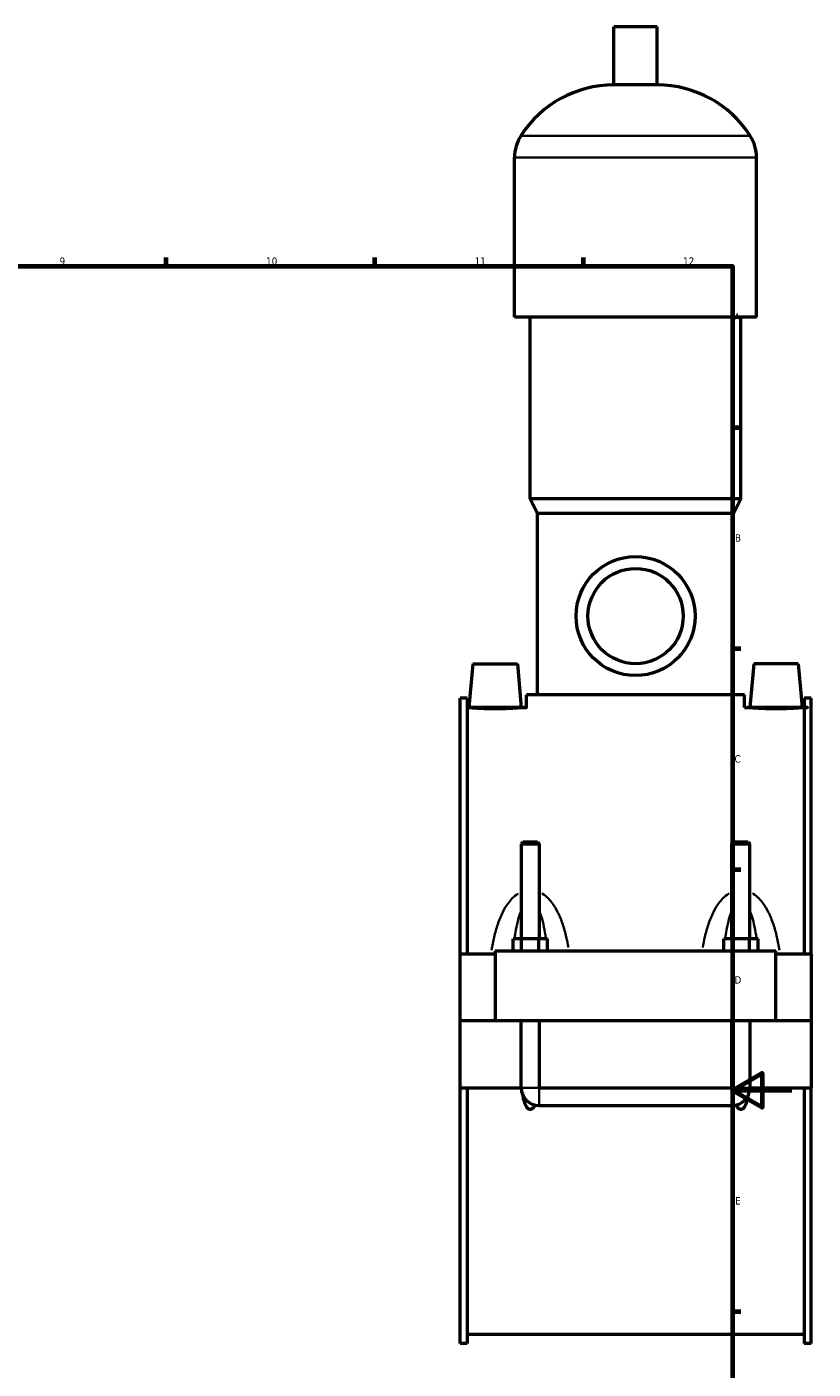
# Model space of a CAD drawing. Header units: millimetres. Extents: x 0 to 972, y -206 to 1211.
# Tile 6 of 8: x 584 to 848, y 203 to 654. Entities that reach past the tile are written whole.
import ezdxf

# ---------------------------------------------------------------- set-up
doc = ezdxf.new("R2010")
doc.units = ezdxf.units.MM
for name, color, linetype, lineweight in [('Border (ISO)', 7, 'Continuous', 70), ('Visible (ISO)', 7, 'Continuous', 50), ('Visible Narrow (ISO)', 7, 'Continuous', 35)]:
    doc.layers.add(name, color=color, linetype=linetype, lineweight=lineweight)
doc.styles.add('Note Text (ISO)', font='tahoma.ttf')

# ---------------------------------------------------------------- blocks, each defined once
blk = doc.blocks.new('Borders Default Border')
at = {"layer": 'Border (ISO)'}
for p, q in [((630.7500076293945, 574.000015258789), (630.7500076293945, 576.8999862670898)), ((700.8333587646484, 574.000015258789), (700.8333587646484, 576.8999862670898)), ((770.9166717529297, 574.000015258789), (770.9166717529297, 576.8999862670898)), ((820.999984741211, 519.7499847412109), (823.8999938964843, 519.7499847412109)), ((820.999984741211, 445.4999923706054), (823.8999938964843, 445.4999923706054)), ((820.999984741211, 371.25), (823.8999938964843, 371.25)), ((820.999984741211, 222.7499961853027), (823.8999938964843, 222.7499961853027))]:
    blk.add_line(p, q, dxfattribs=at)
at = {"layer": 'Border (ISO)', "flags": 128}
for points in [[(20, 20), (20, 574.000015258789), (820.999984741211, 574.000015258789), (820.999984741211, 20), (20, 20)], [(840.9999847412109, 297.0000076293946), (820.999984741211, 297.0000076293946), (830.9999847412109, 302.773494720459), (830.9999847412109, 291.2265014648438), (820.999984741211, 297.0000076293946)]]:
    blk.add_lwpolyline(points, dxfattribs=at)
at = {"layer": 'Border (ISO)', "color": 232, "true_color": 0xca0064, "char_height": 2.5, "attachment_point": 7, "style": 'Note Text (ISO)'}
for s, insert in [('9', (594.882327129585, 574.3513776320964)), ('10', (664.289654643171, 574.3473257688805)), ('11', (734.3729879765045, 574.3999999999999)), ('12', (804.4563213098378, 574.3999999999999)), ('A', (821.5865931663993, 555.625)), ('B', (821.8870346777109, 481.3749999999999)), ('C', (821.7277879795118, 407.0804294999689)), ('D', (821.7340768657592, 332.8750000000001)), ('E', (821.9356570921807, 258.6250000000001))]:
    blk.add_mtext(s, dxfattribs=dict(at, insert=insert))

msp = doc.modelspace()

# ---------------------------------------------------------------- linework, layer by layer
at = {"layer": 'Visible (ISO)'}
for p, q in [((795.7837468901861, 654.3863716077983), (781.1437468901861, 654.3863716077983)), ((781.1437468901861, 634.8663716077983), (781.1437468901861, 654.3863716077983)), ((795.7837468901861, 634.8663716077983), (795.7837468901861, 654.3863716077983)), ((795.7837468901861, 634.8663716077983), (781.1437468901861, 634.8663716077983)), ((747.7970802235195, 556.7863716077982), (747.7970802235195, 610.4663716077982)), ((829.1304135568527, 556.7863716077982), (829.1304135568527, 610.4663716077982)), ((829.1304135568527, 556.7863716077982), (747.7970802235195, 556.7863716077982)), ((753.0837468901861, 495.7863716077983), (753.0837468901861, 556.7863716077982)), ((823.843746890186, 495.7863716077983), (823.843746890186, 556.7863716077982)), ((823.843746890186, 495.7863716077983), (753.0837468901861, 495.7863716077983)), ((755.5237468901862, 490.9063716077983), (753.0837468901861, 495.7863716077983)), ((821.403746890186, 490.9063716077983), (823.843746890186, 495.7863716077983)), ((821.403746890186, 490.9063716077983), (755.5237468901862, 490.9063716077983)), ((755.5237468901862, 429.9063716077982), (755.5237468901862, 490.9063716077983)), ((821.403746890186, 429.9063716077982), (821.403746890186, 490.9063716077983)), ((733.7637468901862, 440.3863716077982), (732.4776635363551, 425.6863716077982)), ((733.7637468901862, 440.3863716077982), (748.7637468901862, 440.3863716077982)), ((748.7637468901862, 440.3863716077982), (750.0498302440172, 425.6863716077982)), ((828.1637468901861, 440.3863716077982), (826.877663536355, 425.6863716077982)), ((843.1637468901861, 440.3863716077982), (828.1637468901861, 440.3863716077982)), ((843.1637468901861, 440.3863716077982), (844.4498302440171, 425.6863716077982)), ((729.4637468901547, 342.8863716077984), (729.4637468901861, 428.8453716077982)), ((731.8237468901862, 428.8453716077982), (729.4637468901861, 428.8453716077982)), ((731.8237468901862, 428.8453716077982), (731.8237468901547, 342.8863716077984)), ((825.0637468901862, 429.9063716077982), (751.8637468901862, 429.9063716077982)), ((751.8637468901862, 425.6863716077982), (751.8637468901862, 429.9063716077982)), ((825.0637468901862, 425.6863716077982), (825.0637468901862, 429.9063716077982)), ((845.103746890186, 428.8453716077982), (845.1037468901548, 342.8863716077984)), ((847.4637468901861, 428.8453716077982), (845.103746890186, 428.8453716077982)), ((847.4637468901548, 342.8863716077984), (847.4637468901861, 428.8453716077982)), ((731.8237468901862, 425.6863716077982), (732.4776635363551, 425.6863716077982)), ((750.0498302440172, 425.6863716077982), (751.8637468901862, 425.6863716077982)), ((825.0637468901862, 425.6863716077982), (826.877663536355, 425.6863716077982)), ((844.4498302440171, 425.6863716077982), (845.103746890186, 425.6863716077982)), ((750.6637468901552, 380.4363716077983), (750.0637468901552, 379.8363716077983)), ((750.0637468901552, 379.8363716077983), (756.0637468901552, 379.8363716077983)), ((750.0637468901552, 379.8363716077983), (750.0637468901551, 347.8863716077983)), ((755.4637468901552, 380.4363716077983), (750.6637468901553, 380.4363716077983)), ((755.4637468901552, 380.4363716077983), (756.0637468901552, 379.8363716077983)), ((756.0637468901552, 379.8363716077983), (756.0637468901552, 347.8863716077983)), ((821.4637468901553, 380.4363716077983), (820.8637468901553, 379.8363716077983)), ((820.8637468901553, 379.8363716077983), (826.8637468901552, 379.8363716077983)), ((820.8637468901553, 347.8863716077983), (820.8637468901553, 379.8363716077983)), ((826.2637468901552, 380.4363716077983), (821.4637468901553, 380.4363716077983)), ((826.2637468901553, 380.4363716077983), (826.8637468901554, 379.8363716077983)), ((826.8637468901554, 347.8863716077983), (826.8637468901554, 379.8363716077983)), ((747.290244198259, 343.8863716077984), (747.290244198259, 347.8863716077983)), ((750.1769955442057, 347.8863716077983), (747.290244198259, 347.8863716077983)), ((750.1769955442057, 343.8863716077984), (750.1769955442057, 347.8863716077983)), ((755.950498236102, 347.8863716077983), (750.1769955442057, 347.8863716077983)), ((755.950498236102, 343.8863716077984), (755.950498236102, 347.8863716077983)), ((758.8372495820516, 347.8863716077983), (755.950498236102, 347.8863716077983)), ((758.8372495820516, 343.8863716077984), (758.8372495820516, 347.8863716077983)), ((818.090244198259, 343.8863716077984), (818.090244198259, 347.8863716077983)), ((820.9769955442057, 347.8863716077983), (818.090244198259, 347.8863716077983)), ((820.9769955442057, 343.8863716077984), (820.9769955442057, 347.8863716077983)), ((826.7504982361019, 347.8863716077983), (820.9769955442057, 347.8863716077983)), ((826.7504982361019, 343.8863716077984), (826.7504982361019, 347.8863716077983)), ((829.6372495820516, 347.8863716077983), (826.7504982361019, 347.8863716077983)), ((829.6372495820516, 343.8863716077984), (829.6372495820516, 347.8863716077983)), ((729.4637468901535, 342.8863716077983), (741.2637468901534, 342.8863716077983)), ((729.4637468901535, 320.4363716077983), (729.4637468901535, 342.8863716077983)), ((741.2637468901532, 343.8863716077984), (835.6637468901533, 343.8863716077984)), ((741.2637468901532, 343.8863716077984), (741.2637468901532, 320.4363716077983)), ((835.6637468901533, 320.4363716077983), (835.6637468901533, 343.8863716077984)), ((835.6637468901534, 342.8863716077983), (847.4637468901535, 342.8863716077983)), ((847.4637468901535, 342.8863716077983), (847.4637468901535, 320.4363716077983)), ((729.4637468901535, 320.4363716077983), (741.2637468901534, 320.4363716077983)), ((729.4637468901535, 297.8863716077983), (729.4637468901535, 320.3363716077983)), ((750.0637468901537, 320.3363716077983), (729.4637468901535, 320.3363716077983)), ((741.2637468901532, 320.4363716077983), (835.6637468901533, 320.4363716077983)), ((750.0637468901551, 320.4363716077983), (750.0637468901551, 320.3363716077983)), ((750.0637468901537, 297.8863716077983), (750.0637468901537, 320.3363716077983)), ((756.0637468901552, 320.4363716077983), (756.0637468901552, 320.3363716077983)), ((756.0637468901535, 320.3363716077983), (756.0637468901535, 297.8863716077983)), ((820.8637468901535, 320.3363716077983), (756.0637468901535, 320.3363716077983)), ((820.8637468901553, 320.3363716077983), (820.8637468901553, 320.4363716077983)), ((820.8637468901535, 297.8863716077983), (820.8637468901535, 320.3363716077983)), ((826.8637468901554, 320.3363716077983), (826.8637468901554, 320.4363716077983)), ((826.8637468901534, 320.3363716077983), (826.8637468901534, 297.8863716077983)), ((847.4637468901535, 320.3363716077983), (826.8637468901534, 320.3363716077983)), ((835.6637468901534, 320.4363716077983), (847.4637468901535, 320.4363716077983)), ((847.4637468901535, 320.3363716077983), (847.4637468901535, 297.8863716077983)), ((729.4637468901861, 211.9273716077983), (729.4637468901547, 297.8863716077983)), ((729.4637468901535, 297.8863716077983), (750.0637468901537, 297.8863716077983)), ((731.8237468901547, 297.8863716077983), (731.8237468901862, 211.9273716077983)), ((756.0637468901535, 297.8863716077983), (820.8637468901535, 297.8863716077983)), ((826.8637468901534, 297.8863716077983), (847.4637468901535, 297.8863716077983)), ((845.1037468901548, 297.8863716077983), (845.103746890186, 211.9273716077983)), ((847.4637468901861, 211.9273716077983), (847.4637468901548, 297.8863716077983)), ((756.0637468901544, 291.8863716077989), (820.863746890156, 291.8863716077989)), ((731.8237468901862, 215.0863716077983), (845.103746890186, 215.0863716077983)), ((731.8237468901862, 211.9273716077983), (729.4637468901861, 211.9273716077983)), ((847.4637468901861, 211.9273716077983), (845.103746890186, 211.9273716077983))]:
    msp.add_line(p, q, dxfattribs=at)
for radius in [20, 16]:
    msp.add_circle((788.4637468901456, 456.3863716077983), radius, dxfattribs=at)
for centre, radius, start, end in [((781.1437468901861, 597.8202248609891), 37.04614674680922, 90, 147.3875793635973), ((795.7837468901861, 597.8202248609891), 37.04614674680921, 32.61242063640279, 90), ((761.3789594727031, 610.4663716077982), 13.58187924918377, 147.3875793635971, 180), ((815.5485343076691, 610.4663716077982), 13.58187924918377, 0, 32.61242063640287), ((756.0637468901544, 297.8863716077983), 5.999999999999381, 180, 270), ((820.863746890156, 297.8863716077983), 5.99999999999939, 270, 0)]:
    msp.add_arc(centre, radius, start, end, dxfattribs=at)
for points, knots in [([(750.0498302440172, 425.6863716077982), (750.0498302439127, 425.6863716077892), (749.8301421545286, 425.6671856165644), (748.9361940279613, 425.5977125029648), (748.2619405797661, 425.5484046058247), (746.7041208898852, 425.4555493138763), (745.716189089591, 425.4059627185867), (743.5491577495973, 425.3359087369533), (742.3700028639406, 425.3164674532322), (740.1574909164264, 425.3164674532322), (738.9783360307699, 425.3359087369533), (736.8113046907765, 425.4059627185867), (735.8233728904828, 425.4555493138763), (734.265553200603, 425.5484046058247), (733.5912997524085, 425.5977125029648), (732.6973516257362, 425.6671856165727), (732.4776635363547, 425.6863716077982), (732.4776635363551, 425.6863716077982)], [1.326947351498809, 1.326947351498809, 1.326947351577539, 1.326947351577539, 1.658544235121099, 1.658544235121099, 1.990141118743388, 1.990141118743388, 2.322017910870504, 2.322017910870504, 2.653894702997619, 2.653894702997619, 2.985771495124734, 2.985771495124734, 3.31764828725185, 3.31764828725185, 3.649245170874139, 3.649245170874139, 3.980842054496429, 3.980842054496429, 3.980842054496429, 3.980842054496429]), ([(844.4498302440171, 425.6863716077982), (844.4498302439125, 425.6863716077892), (844.2301421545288, 425.6671856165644), (843.3361940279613, 425.5977125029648), (842.661940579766, 425.5484046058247), (841.1041208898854, 425.4555493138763), (840.1161890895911, 425.4059627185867), (837.9491577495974, 425.3359087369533), (836.7700028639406, 425.3164674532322), (835.6637468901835, 425.3164674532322), (834.5574909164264, 425.3164674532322), (833.3783360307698, 425.3359087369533), (831.2113046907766, 425.4059627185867), (830.223372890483, 425.4555493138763), (828.6655532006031, 425.5484046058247), (827.9912997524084, 425.5977125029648), (827.0973516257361, 425.6671856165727), (826.8776635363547, 425.6863716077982), (826.877663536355, 425.6863716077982)], [3.980842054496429, 3.980842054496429, 3.980842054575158, 3.980842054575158, 4.312438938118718, 4.312438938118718, 4.644035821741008, 4.644035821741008, 4.975912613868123, 4.975912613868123, 5.307789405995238, 5.307789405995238, 5.307789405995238, 5.639666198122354, 5.639666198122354, 5.971542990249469, 5.971542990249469, 6.303139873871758, 6.303139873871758, 6.634736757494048, 6.634736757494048, 6.634736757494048, 6.634736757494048]), ([(754.5985993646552, 292.0675828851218), (754.4460870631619, 291.7404690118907), (754.267469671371, 291.4349794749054), (753.9269421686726, 291.0258830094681), (753.7796024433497, 290.8805214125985), (753.5284159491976, 290.7211459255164), (753.4395831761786, 290.677658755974), (753.255341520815, 290.6182401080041), (753.1599300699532, 290.6023154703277), (752.9675637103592, 290.6023154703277), (752.8721522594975, 290.6182401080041), (752.6879106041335, 290.677658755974), (752.5990778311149, 290.7211459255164), (752.3478913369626, 290.8805214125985), (752.2005516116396, 291.0258830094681), (751.705122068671, 291.621072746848), (751.4509497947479, 292.1900314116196), (751.0301616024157, 293.3754833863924), (750.8739108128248, 293.9953740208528), (750.6953634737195, 294.8468747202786), (750.6418520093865, 295.132170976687), (750.5930678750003, 295.42154309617)], [1.535032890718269, 1.535032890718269, 1.535032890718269, 1.535032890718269, 1.640892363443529, 1.640892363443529, 1.698602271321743, 1.698602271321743, 1.727457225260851, 1.727457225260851, 1.756312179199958, 1.756312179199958, 1.785167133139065, 1.785167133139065, 1.814022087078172, 1.814022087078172, 1.871731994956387, 1.871731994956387, 2.051997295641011, 2.051997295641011, 2.232262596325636, 2.232262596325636, 2.320880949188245, 2.320880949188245, 2.320880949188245, 2.320880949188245]), ([(826.3344259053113, 295.4215430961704), (826.285641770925, 295.1321709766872), (826.2321303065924, 294.8468747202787), (826.053582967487, 293.9953740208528), (825.8973321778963, 293.3754833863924), (825.4765439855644, 292.1900314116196), (825.2223717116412, 291.621072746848), (824.7269421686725, 291.0258830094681), (824.5796024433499, 290.8805214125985), (824.3284159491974, 290.7211459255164), (824.239583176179, 290.677658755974), (824.055341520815, 290.6182401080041), (823.9599300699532, 290.6023154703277), (823.7675637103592, 290.6023154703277), (823.6721522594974, 290.6182401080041), (823.4879106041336, 290.6776587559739), (823.3990778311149, 290.7211459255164), (823.1478913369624, 290.8805214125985), (823.0005516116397, 291.0258830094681), (822.6600241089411, 291.4349794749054), (822.4814067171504, 291.7404690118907), (822.3288944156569, 292.0675828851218)], [1.191743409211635, 1.191743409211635, 1.191743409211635, 1.191743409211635, 1.28036176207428, 1.28036176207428, 1.460627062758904, 1.460627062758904, 1.640892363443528, 1.640892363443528, 1.698602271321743, 1.698602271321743, 1.72745722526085, 1.72745722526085, 1.756312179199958, 1.756312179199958, 1.785167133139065, 1.785167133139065, 1.814022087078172, 1.814022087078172, 1.871731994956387, 1.871731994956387, 1.977591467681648, 1.977591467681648, 1.977591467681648, 1.977591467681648])]:
    msp.add_open_spline(points, degree=3, knots=knots, dxfattribs=at)
at = {"layer": 'Visible Narrow (ISO)'}
for p, q in [((826.5147242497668, 617.7863716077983), (750.4127695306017, 617.7863716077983)), ((828.62973940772, 610.4663716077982), (748.2977543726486, 610.4663716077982)), ((750.1006818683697, 297.8863716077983), (756.0268119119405, 297.8863716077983)), ((756.0637468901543, 291.9233065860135), (756.0637468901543, 297.8494366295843)), ((820.8637468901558, 291.9233065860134), (820.8637468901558, 297.8494366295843)), ((826.8268119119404, 297.8863716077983), (820.9006818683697, 297.8863716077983))]:
    msp.add_line(p, q, dxfattribs=at)
for points, knots in [([(749.0352779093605, 363.1545241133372), (748.9944040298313, 363.1292098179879), (748.953725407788, 363.1035789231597), (748.2313833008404, 362.6407162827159), (747.6059138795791, 362.1172973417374), (746.5129972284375, 361.0123971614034), (746.0359168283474, 360.4396873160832), (744.9331606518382, 358.9253496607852), (744.3559211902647, 357.945413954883), (743.1804124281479, 355.6047615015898), (742.6264121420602, 354.2172756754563), (741.6833931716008, 351.4054854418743), (741.290914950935, 349.9816020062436), (740.6102477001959, 347.0813055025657), (740.3226914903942, 345.605062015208), (740.0757175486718, 344.1137533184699)], [-2.941793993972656, -2.941793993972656, -2.941793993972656, -2.941793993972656, -2.927368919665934, -2.927368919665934, -2.684390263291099, -2.684390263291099, -2.462638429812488, -2.462638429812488, -2.127300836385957, -2.127300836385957, -1.692517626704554, -1.692517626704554, -1.268238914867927, -1.268238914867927, -0.8418708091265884, -0.8418708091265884, -0.8418708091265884, -0.8418708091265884]), ([(765.8892199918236, 345.0587042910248), (765.6805160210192, 346.2290332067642), (765.4450174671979, 347.3890687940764), (764.8365788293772, 349.9816020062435), (764.4441006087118, 351.4054854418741), (763.501081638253, 354.217275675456), (762.9470813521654, 355.6047615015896), (761.7715725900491, 357.9454139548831), (761.1943331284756, 358.9253496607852), (760.0915769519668, 360.4396873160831), (759.6144965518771, 361.0123971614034), (758.5215799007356, 362.1172973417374), (757.8961104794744, 362.640716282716), (757.1604362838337, 363.1121218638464), (757.1062736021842, 363.1460592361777), (757.0517675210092, 363.1794322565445)], [-5.80387009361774, -5.80387009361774, -5.80387009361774, -5.80387009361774, -5.467767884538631, -5.467767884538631, -5.043489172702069, -5.043489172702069, -4.608705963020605, -4.608705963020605, -4.273368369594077, -4.273368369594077, -4.05161653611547, -4.05161653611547, -3.808637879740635, -3.808637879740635, -3.789461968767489, -3.789461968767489, -3.789461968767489, -3.789461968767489]), ([(819.875726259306, 363.1794322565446), (819.821220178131, 363.1460592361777), (819.7670574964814, 363.1121218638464), (819.0313833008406, 362.640716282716), (818.4059138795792, 362.1172973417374), (817.3129972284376, 361.0123971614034), (816.8359168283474, 360.4396873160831), (815.7331606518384, 358.9253496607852), (815.1559211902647, 357.9454139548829), (813.9804124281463, 355.6047615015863), (813.4264121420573, 354.2172756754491), (812.4833931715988, 351.4054854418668), (812.0909149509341, 349.9816020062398), (811.4824763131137, 347.3890687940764), (811.2469777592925, 346.2290332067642), (811.0382737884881, 345.0587042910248)], [-2.946544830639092, -2.946544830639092, -2.946544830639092, -2.946544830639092, -2.927368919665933, -2.927368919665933, -2.684390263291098, -2.684390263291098, -2.462638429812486, -2.462638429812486, -2.127300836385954, -2.127300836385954, -1.692517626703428, -1.692517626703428, -1.268238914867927, -1.268238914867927, -0.9321367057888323, -0.9321367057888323, -0.9321367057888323, -0.9321367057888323]), ([(836.8517762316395, 344.1137533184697), (836.6048022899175, 345.605062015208), (836.3172460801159, 347.0813055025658), (835.6365788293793, 349.9816020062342), (835.244100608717, 351.4054854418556), (834.3010816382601, 354.2172756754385), (833.7470813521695, 355.6047615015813), (832.571572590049, 357.9454139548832), (831.9943331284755, 358.9253496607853), (830.891576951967, 360.4396873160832), (830.4144965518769, 361.0123971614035), (829.3215799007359, 362.1172973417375), (828.6961104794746, 362.640716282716), (827.973768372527, 363.1035789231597), (827.9330897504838, 363.1292098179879), (827.8922158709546, 363.1545241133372)], [-5.894135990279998, -5.894135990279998, -5.894135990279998, -5.894135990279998, -5.467767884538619, -5.467767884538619, -5.043489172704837, -5.043489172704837, -4.608705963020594, -4.608705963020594, -4.273368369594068, -4.273368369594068, -4.051616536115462, -4.051616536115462, -3.808637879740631, -3.808637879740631, -3.794212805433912, -3.794212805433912, -3.794212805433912, -3.794212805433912]), ([(747.8532546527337, 348.4113723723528), (747.9309595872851, 348.9541028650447), (748.013835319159, 349.4920222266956), (748.3195038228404, 351.3257454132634), (748.5713221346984, 352.5946427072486), (749.105644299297, 354.7352393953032), (749.3680258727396, 355.6314199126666), (749.742686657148, 356.6665669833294), (749.8179358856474, 356.8643996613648), (749.895640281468, 357.0578683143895)], [1.51470024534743, 1.51470024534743, 1.51470024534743, 1.51470024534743, 1.692517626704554, 1.692517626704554, 2.127300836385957, 2.127300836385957, 2.462638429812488, 2.462638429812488, 2.543696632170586, 2.543696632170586, 2.543696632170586, 2.543696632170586]), ([(756.2318534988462, 357.0578683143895), (756.3095578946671, 356.8643996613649), (756.3848071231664, 356.6665669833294), (756.7594679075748, 355.6314199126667), (757.0218494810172, 354.7352393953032), (757.5561716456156, 352.5946427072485), (757.8079899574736, 351.3257454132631), (758.1136584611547, 349.4920222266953), (758.1965341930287, 348.9541028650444), (758.2742391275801, 348.4113723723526)], [4.192310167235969, 4.192310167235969, 4.192310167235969, 4.192310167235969, 4.273368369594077, 4.273368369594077, 4.608705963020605, 4.608705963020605, 5.043489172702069, 5.043489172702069, 5.221306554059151, 5.221306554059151, 5.221306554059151, 5.221306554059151]), ([(818.6532546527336, 348.4113723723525), (818.7309595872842, 348.9541028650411), (818.8138353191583, 349.4920222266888), (819.1195038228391, 351.3257454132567), (819.3713221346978, 352.5946427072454), (819.905644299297, 354.7352393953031), (820.1680258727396, 355.6314199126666), (820.5426866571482, 356.6665669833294), (820.6179358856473, 356.8643996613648), (820.6956402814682, 357.0578683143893)], [1.514700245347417, 1.514700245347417, 1.514700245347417, 1.514700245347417, 1.692517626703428, 1.692517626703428, 2.127300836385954, 2.127300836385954, 2.462638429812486, 2.462638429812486, 2.543696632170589, 2.543696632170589, 2.543696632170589, 2.543696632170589]), ([(827.0318534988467, 357.0578683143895), (827.1095578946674, 356.8643996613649), (827.1848071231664, 356.6665669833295), (827.5594679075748, 355.6314199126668), (827.8218494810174, 354.7352393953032), (828.3561716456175, 352.5946427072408), (828.6079899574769, 351.325745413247), (828.9136584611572, 349.4920222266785), (828.9965341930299, 348.9541028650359), (829.0742391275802, 348.4113723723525)], [4.192310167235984, 4.192310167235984, 4.192310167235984, 4.192310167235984, 4.273368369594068, 4.273368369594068, 4.608705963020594, 4.608705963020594, 5.043489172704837, 5.043489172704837, 5.221306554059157, 5.221306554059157, 5.221306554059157, 5.221306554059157])]:
    msp.add_open_spline(points, degree=3, knots=knots, dxfattribs=at)

# ---------------------------------------------------------------- block references
msp.add_blockref('Borders Default Border', (0, 0))

doc.saveas('drawing.dxf')
